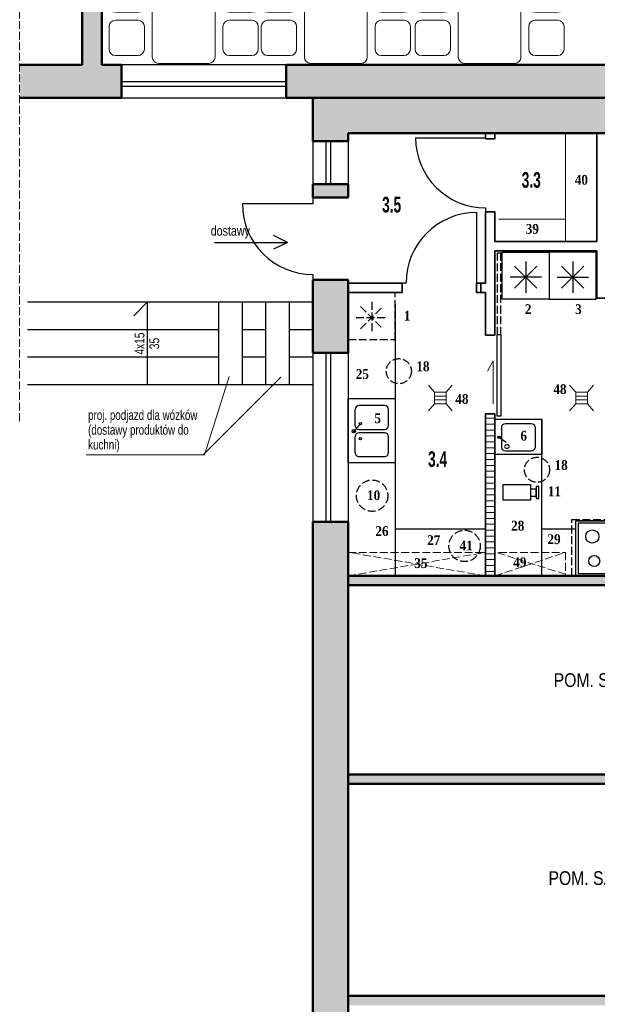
# Model space of a CAD drawing. Header units: centimetres. Extents: x -1240 to 1518, y -1846 to 998.
# Tile 3 of 8: x -1240 to -504, y -889 to 365. Entities that reach past the tile are written whole.
import ezdxf

# ---------------------------------------------------------------- set-up
doc = ezdxf.new("R2010")
doc.units = ezdxf.units.CM
doc.linetypes.add('VERDECKT2_S2', pattern=[13.5, 10, -3.5])
doc.layers.add('Standard', color=7, linetype='Continuous', lineweight=25)
doc.styles.add('ARIAL', font='ARIAL.TTF')
doc.styles.add('TIMESNEWROMAN', font='TIMES.TTF')

# ---------------------------------------------------------------- blocks, each defined once
blk = doc.blocks.new('OBIEKTY_ZLOZONE_6')
at = {"layer": 'Standard', "color": 7, "linetype": 'ByBlock', "lineweight": 25}
for p, q in [((-898.5, 81.6), (-916.5, 90.5)), ((-991.5, 81.6), (-898.5, 81.6)), ((-898.5, 81.6), (-916.5, 72.8))]:
    blk.add_line(p, q, dxfattribs=at)
blk = doc.blocks.new('OBIEKTY_ZLOZONE_26')
at = {"layer": 'Standard', "color": 7, "linetype": 'ByBlock', "lineweight": 25}
for p, q in [((-821.1, -199.3), (-821.1, -117.3)), ((-821.1, -117.3), (-761.1, -117.3)), ((-761.1, -117.3), (-761.1, -199.3)), ((-812.3, -151.6), (-812.3, -131.3)), ((-774.6, -126.3), (-807.3, -126.3)), ((-769.6, -151.6), (-769.6, -131.3)), ((-816.1, -160.9), (-805.4, -150.2)), ((-807.3, -156.6), (-774.6, -156.6)), ((-774.6, -161), (-807.3, -161)), ((-812.3, -186.2), (-812.3, -166)), ((-769.6, -186.2), (-769.6, -166)), ((-761.1, -199.3), (-821.1, -199.3)), ((-807.3, -191.2), (-774.6, -191.2))]:
    blk.add_line(p, q, dxfattribs=at)
for centre, radius, start, end in [((-807.3, -131.3), 5, 90, 180), ((-774.6, -131.3), 5, 0.0001, 90), ((-805.5, -149.2), 1.47, 90.00001730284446, 90), ((-814, -158.8), 2.07, 90.00001730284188, 90), ((-807.3, -151.6), 5, 180.0001, 270.0001), ((-807.3, -166), 5, 90, 180), ((-774.6, -151.6), 5, 270.0001, 0.0001), ((-774.6, -166), 5, 0.0001, 90), ((-805.5, -168.4), 1.47, 90.00001730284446, 90), ((-807.3, -186.2), 5, 180.0001, 270.0001), ((-774.6, -186.2), 5, 270.0001, 0.0001)]:
    blk.add_arc(centre, radius, start, end, dxfattribs=at)
blk = doc.blocks.new('OBIEKTY_ZLOZONE_27')
at = {"layer": 'Standard', "color": 7, "linetype": 'ByBlock', "lineweight": 25}
for p, q in [((-657.4, 119.7), (-657.4, 29.7)), ((-747.4, 29.7), (-752.4, 29.7)), ((-652.4, 29.7), (-657.4, 29.7))]:
    blk.add_line(p, q, dxfattribs=at)
blk.add_arc((-657.4, 29.7), 90, 90, 180, dxfattribs=at)
blk = doc.blocks.new('OBIEKTY_ZLOZONE_33')
at = {"layer": 'Standard', "color": 7, "linetype": 'VERDECKT2_S2', "lineweight": 25}
for p, q in [((-761.1, 17.7), (-821.1, 17.7)), ((-821.1, 17.7), (-821.1, -42.3)), ((-761.1, -42.3), (-761.1, 17.7)), ((-791.1, 5.7), (-791.1, -34.3)), ((-805.3, -0.2), (-777, -28.5)), ((-805.3, -28.5), (-777, -0.2)), ((-811.1, -14.3), (-771.1, -14.3)), ((-821.1, -42.3), (-761.1, -42.3))]:
    blk.add_line(p, q, dxfattribs=at)
blk = doc.blocks.new('OBIEKTY_ZLOZONE_37')
at = {"layer": 'Standard', "color": 7, "linetype": 'ByBlock', "lineweight": 25}
for p, q in [((-624.8, 9.3), (-624.8, 69.3)), ((-624.8, 69.3), (-564.8, 69.3)), ((-564.8, 69.3), (-564.8, 9.3)), ((-580.7, 51.4), (-609, 23.1)), ((-580.7, 23.1), (-609, 51.4)), ((-594.8, 57.3), (-594.8, 17.3)), ((-574.8, 37.3), (-614.8, 37.3)), ((-564.8, 9.3), (-624.8, 9.3))]:
    blk.add_line(p, q, dxfattribs=at)
blk = doc.blocks.new('OBIEKTY_ZLOZONE_38')
at = {"layer": 'Standard', "color": 7, "linetype": 'ByBlock', "lineweight": 25}
for p, q in [((-504.8, 69.3), (-564.8, 69.3)), ((-564.8, 69.3), (-564.8, 9.3)), ((-504.8, 9.3), (-504.8, 69.3)), ((-549, 51.4), (-520.7, 23.1)), ((-549, 23.1), (-520.7, 51.4)), ((-534.8, 57.3), (-534.8, 17.3)), ((-554.8, 37.3), (-514.8, 37.3)), ((-564.8, 9.3), (-504.8, 9.3))]:
    blk.add_line(p, q, dxfattribs=at)
blk = doc.blocks.new('OBIEKTY_ZLOZONE_42')
at = {"layer": 'Standard', "color": 7, "linetype": 'ByBlock', "lineweight": 13}
for p, q in [((-998.9, 539.7), (-1062.9, 539.7)), ((-1117.9, 529.7), (-1088.9, 529.7)), ((-1070.9, 531.7), (-1070.9, 317.7)), ((-990.9, 317.7), (-990.9, 531.7)), ((-943.9, 529.7), (-972.9, 529.7)), ((-1125.9, 492.7), (-1125.9, 521.7)), ((-1080.9, 521.7), (-1080.9, 492.7)), ((-980.9, 521.7), (-980.9, 492.7)), ((-935.9, 492.7), (-935.9, 521.7)), ((-1088.9, 484.7), (-1117.9, 484.7)), ((-972.9, 484.7), (-943.9, 484.7)), ((-1125.9, 437.7), (-1125.9, 466.7)), ((-1117.9, 474.7), (-1088.9, 474.7)), ((-1080.9, 466.7), (-1080.9, 437.7)), ((-980.9, 466.7), (-980.9, 437.7)), ((-943.9, 474.7), (-972.9, 474.7)), ((-935.9, 437.7), (-935.9, 466.7)), ((-1088.9, 429.7), (-1117.9, 429.7)), ((-972.9, 429.7), (-943.9, 429.7)), ((-1117.9, 419.7), (-1088.9, 419.7)), ((-943.9, 419.7), (-972.9, 419.7)), ((-1125.9, 382.7), (-1125.9, 411.7)), ((-1080.9, 411.7), (-1080.9, 382.7)), ((-980.9, 411.7), (-980.9, 382.7)), ((-935.9, 382.7), (-935.9, 411.7)), ((-1088.9, 374.7), (-1117.9, 374.7)), ((-1117.9, 364.7), (-1088.9, 364.7)), ((-972.9, 374.7), (-943.9, 374.7)), ((-943.9, 364.7), (-972.9, 364.7)), ((-1125.9, 327.7), (-1125.9, 356.7)), ((-1080.9, 356.7), (-1080.9, 327.7)), ((-980.9, 356.7), (-980.9, 327.7)), ((-935.9, 327.7), (-935.9, 356.7)), ((-1088.9, 319.7), (-1117.9, 319.7)), ((-972.9, 319.7), (-943.9, 319.7)), ((-1062.9, 309.7), (-998.9, 309.7))]:
    blk.add_line(p, q, dxfattribs=at)
for centre, start, end in [((-1062.9, 531.7), 90, 180), ((-998.9, 531.7), 0, 90), ((-1117.9, 521.7), 90, 180), ((-1088.9, 521.7), 0, 90), ((-972.9, 521.7), 90, 180), ((-943.9, 521.7), 0, 90), ((-1117.9, 492.7), 180, 270), ((-1088.9, 492.7), 270, 0), ((-972.9, 492.7), 180, 270), ((-943.9, 492.7), 270, 0), ((-1117.9, 466.7), 90, 180), ((-1088.9, 466.7), 0, 90), ((-972.9, 466.7), 90, 180), ((-943.9, 466.7), 0, 90), ((-1117.9, 437.7), 180, 270), ((-1088.9, 437.7), 270, 0), ((-972.9, 437.7), 180, 270), ((-943.9, 437.7), 270, 0), ((-1117.9, 411.7), 90, 180), ((-1088.9, 411.7), 0, 90), ((-972.9, 411.7), 90, 180), ((-943.9, 411.7), 0, 90), ((-1117.9, 382.7), 180, 270), ((-1088.9, 382.7), 270, 0), ((-972.9, 382.7), 180, 270), ((-943.9, 382.7), 270, 0), ((-1117.9, 356.7), 90, 180), ((-1088.9, 356.7), 0, 90), ((-972.9, 356.7), 90, 180), ((-943.9, 356.7), 0, 90), ((-1117.9, 327.7), 180, 270), ((-1088.9, 327.7), 270, 0), ((-972.9, 327.7), 180, 270), ((-943.9, 327.7), 270, 0), ((-1062.9, 317.7), 180, 270), ((-998.9, 317.7), 270, 0)]:
    blk.add_arc(centre, 8, start, end, dxfattribs=at)
blk = doc.blocks.new('OBIEKTY_ZLOZONE_43')
at = {"layer": 'Standard', "color": 7, "linetype": 'ByBlock', "lineweight": 13}
for p, q in [((-804.9, 539.7), (-868.9, 539.7)), ((-923.9, 529.7), (-894.9, 529.7)), ((-876.9, 531.7), (-876.9, 317.7)), ((-796.9, 317.7), (-796.9, 531.7)), ((-749.9, 529.7), (-778.9, 529.7)), ((-931.9, 492.7), (-931.9, 521.7)), ((-886.9, 521.7), (-886.9, 492.7)), ((-786.9, 521.7), (-786.9, 492.7)), ((-741.9, 492.7), (-741.9, 521.7)), ((-894.9, 484.7), (-923.9, 484.7)), ((-778.9, 484.7), (-749.9, 484.7)), ((-931.9, 437.7), (-931.9, 466.7)), ((-923.9, 474.7), (-894.9, 474.7)), ((-886.9, 466.7), (-886.9, 437.7)), ((-786.9, 466.7), (-786.9, 437.7)), ((-749.9, 474.7), (-778.9, 474.7)), ((-741.9, 437.7), (-741.9, 466.7)), ((-894.9, 429.7), (-923.9, 429.7)), ((-778.9, 429.7), (-749.9, 429.7)), ((-923.9, 419.7), (-894.9, 419.7)), ((-749.9, 419.7), (-778.9, 419.7)), ((-931.9, 382.7), (-931.9, 411.7)), ((-886.9, 411.7), (-886.9, 382.7)), ((-786.9, 411.7), (-786.9, 382.7)), ((-741.9, 382.7), (-741.9, 411.7)), ((-894.9, 374.7), (-923.9, 374.7)), ((-923.9, 364.7), (-894.9, 364.7)), ((-778.9, 374.7), (-749.9, 374.7)), ((-749.9, 364.7), (-778.9, 364.7)), ((-931.9, 327.7), (-931.9, 356.7)), ((-886.9, 356.7), (-886.9, 327.7)), ((-786.9, 356.7), (-786.9, 327.7)), ((-741.9, 327.7), (-741.9, 356.7)), ((-894.9, 319.7), (-923.9, 319.7)), ((-778.9, 319.7), (-749.9, 319.7)), ((-868.9, 309.7), (-804.9, 309.7))]:
    blk.add_line(p, q, dxfattribs=at)
for centre, start, end in [((-868.9, 531.7), 90, 180), ((-804.9, 531.7), 0, 90), ((-923.9, 521.7), 90, 180), ((-894.9, 521.7), 0, 90), ((-778.9, 521.7), 90, 180), ((-749.9, 521.7), 0, 90), ((-923.9, 492.7), 180, 270), ((-894.9, 492.7), 270, 0), ((-778.9, 492.7), 180, 270), ((-749.9, 492.7), 270, 0), ((-923.9, 466.7), 90, 180), ((-894.9, 466.7), 0, 90), ((-778.9, 466.7), 90, 180), ((-749.9, 466.7), 0, 90), ((-923.9, 437.7), 180, 270), ((-894.9, 437.7), 270, 0), ((-778.9, 437.7), 180, 270), ((-749.9, 437.7), 270, 0), ((-923.9, 411.7), 90, 180), ((-894.9, 411.7), 0, 90), ((-778.9, 411.7), 90, 180), ((-749.9, 411.7), 0, 90), ((-923.9, 382.7), 180, 270), ((-894.9, 382.7), 270, 0), ((-778.9, 382.7), 180, 270), ((-749.9, 382.7), 270, 0), ((-923.9, 356.7), 90, 180), ((-894.9, 356.7), 0, 90), ((-778.9, 356.7), 90, 180), ((-749.9, 356.7), 0, 90), ((-923.9, 327.7), 180, 270), ((-894.9, 327.7), 270, 0), ((-778.9, 327.7), 180, 270), ((-749.9, 327.7), 270, 0), ((-868.9, 317.7), 180, 270), ((-804.9, 317.7), 270, 0)]:
    blk.add_arc(centre, 8, start, end, dxfattribs=at)
blk = doc.blocks.new('OBIEKTY_ZLOZONE_44')
at = {"layer": 'Standard', "color": 7, "linetype": 'ByBlock', "lineweight": 13}
for p, q in [((-608.9, 539.7), (-672.9, 539.7)), ((-727.9, 529.7), (-698.9, 529.7)), ((-680.9, 531.7), (-680.9, 317.7)), ((-600.9, 317.7), (-600.9, 531.7)), ((-553.9, 529.7), (-582.9, 529.7)), ((-735.9, 492.7), (-735.9, 521.7)), ((-690.9, 521.7), (-690.9, 492.7)), ((-590.9, 521.7), (-590.9, 492.7)), ((-545.9, 492.7), (-545.9, 521.7)), ((-698.9, 484.7), (-727.9, 484.7)), ((-582.9, 484.7), (-553.9, 484.7)), ((-735.9, 437.7), (-735.9, 466.7)), ((-727.9, 474.7), (-698.9, 474.7)), ((-690.9, 466.7), (-690.9, 437.7)), ((-590.9, 466.7), (-590.9, 437.7)), ((-553.9, 474.7), (-582.9, 474.7)), ((-545.9, 437.7), (-545.9, 466.7)), ((-698.9, 429.7), (-727.9, 429.7)), ((-582.9, 429.7), (-553.9, 429.7)), ((-727.9, 419.7), (-698.9, 419.7)), ((-553.9, 419.7), (-582.9, 419.7)), ((-735.9, 382.7), (-735.9, 411.7)), ((-690.9, 411.7), (-690.9, 382.7)), ((-590.9, 411.7), (-590.9, 382.7)), ((-545.9, 382.7), (-545.9, 411.7)), ((-698.9, 374.7), (-727.9, 374.7)), ((-727.9, 364.7), (-698.9, 364.7)), ((-582.9, 374.7), (-553.9, 374.7)), ((-553.9, 364.7), (-582.9, 364.7)), ((-735.9, 327.7), (-735.9, 356.7)), ((-690.9, 356.7), (-690.9, 327.7)), ((-590.9, 356.7), (-590.9, 327.7)), ((-545.9, 327.7), (-545.9, 356.7)), ((-698.9, 319.7), (-727.9, 319.7)), ((-582.9, 319.7), (-553.9, 319.7)), ((-672.9, 309.7), (-608.9, 309.7))]:
    blk.add_line(p, q, dxfattribs=at)
for centre, start, end in [((-672.9, 531.7), 90, 180), ((-608.9, 531.7), 0, 90), ((-727.9, 521.7), 90, 180), ((-698.9, 521.7), 0, 90), ((-582.9, 521.7), 90, 180), ((-553.9, 521.7), 0, 90), ((-727.9, 492.7), 180, 270), ((-698.9, 492.7), 270, 0), ((-582.9, 492.7), 180, 270), ((-553.9, 492.7), 270, 0), ((-727.9, 466.7), 90, 180), ((-698.9, 466.7), 0, 90), ((-582.9, 466.7), 90, 180), ((-553.9, 466.7), 0, 90), ((-727.9, 437.7), 180, 270), ((-698.9, 437.7), 270, 0), ((-582.9, 437.7), 180, 270), ((-553.9, 437.7), 270, 0), ((-727.9, 411.7), 90, 180), ((-698.9, 411.7), 0, 90), ((-582.9, 411.7), 90, 180), ((-553.9, 411.7), 0, 90), ((-727.9, 382.7), 180, 270), ((-698.9, 382.7), 270, 0), ((-582.9, 382.7), 180, 270), ((-553.9, 382.7), 270, 0), ((-727.9, 356.7), 90, 180), ((-698.9, 356.7), 0, 90), ((-582.9, 356.7), 90, 180), ((-553.9, 356.7), 0, 90), ((-727.9, 327.7), 180, 270), ((-698.9, 327.7), 270, 0), ((-582.9, 327.7), 180, 270), ((-553.9, 327.7), 270, 0), ((-672.9, 317.7), 180, 270), ((-608.9, 317.7), 270, 0)]:
    blk.add_arc(centre, 8, start, end, dxfattribs=at)
blk = doc.blocks.new('OBIEKTY_ZLOZONE_50')
at = {"layer": 'Standard', "color": 7, "linetype": 'ByBlock', "lineweight": 25}
for p, q in [((-634.1, -188.7), (-634.1, -143.7)), ((-634.1, -143.7), (-574.1, -143.7)), ((-587.9, -149.5), (-620.7, -149.5)), ((-574.1, -143.7), (-574.1, -188.7)), ((-625.7, -153.2), (-625.7, -180.2)), ((-582.9, -153.2), (-582.9, -180.2)), ((-630.6, -165.1), (-619.9, -172.9)), ((-620.7, -183.8), (-587.9, -183.8)), ((-574.1, -188.7), (-634.1, -188.7))]:
    blk.add_line(p, q, dxfattribs=at)
for centre, major_axis, start_param, end_param in [((-620.7, -153.2), (5, 0), 1.570796, 3.141593), ((-587.9, -153.2), (5, 0), 0, 1.570796), ((-628.5, -166.6), (2.07, 0), 1.570796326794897, 7.853981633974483), ((-620.7, -180.2), (5, 0), 3.141593, 4.712389), ((-618.7, -178.5), (3.01, 0), 4.712389, 10.995574), ((-587.9, -180.2), (5, 0), 4.712389, 6.283185)]:
    blk.add_ellipse(centre, major_axis=major_axis, ratio=0.725806, start_param=start_param, end_param=end_param, dxfattribs=at)
blk = doc.blocks.new('OBIEKTY_ZLOZONE_57')
at = {"layer": 'Standard', "color": 7, "linetype": 'ByBlock', "lineweight": 25}
for p, q in [((-866.1, 138.7), (-866.1, 130.7)), ((-866.1, 130.7), (-956.1, 130.7)), ((-866.1, 40.7), (-866.1, 33.7))]:
    blk.add_line(p, q, dxfattribs=at)
blk.add_arc((-866.1, 130.7), 90, 180, 270, dxfattribs=at)
blk = doc.blocks.new('OBIEKTY_ZLOZONE_58')
at = {"layer": 'Standard', "color": 7, "linetype": 'ByBlock', "lineweight": 25}
for p, q in [((-735.2, 214.7), (-646.1, 214.7)), ((-646.1, 219.7), (-646.1, 214.7)), ((-646.1, 125.6), (-646.1, 120.7))]:
    blk.add_line(p, q, dxfattribs=at)
blk.add_arc((-646.1, 214.7), 89.1, 180, 270, dxfattribs=at)
blk = doc.blocks.new('OBIEKTY_ZLOZONE_61')
at = {"layer": 'Standard', "color": 7, "linetype": 'ByBlock', "lineweight": 18}
for p, q in [((-711.1, -109.2), (-718.8, -100.5)), ((-696.1, -109.2), (-711.1, -109.2)), ((-711.1, -109.2), (-711.1, -124.2)), ((-696.1, -109.2), (-688.4, -100.5)), ((-696.1, -124.2), (-696.1, -109.2)), ((-711.1, -124.2), (-718.8, -132.8)), ((-696.1, -114.2), (-711.1, -114.2)), ((-696.1, -119.2), (-711.1, -119.2)), ((-711.1, -124.2), (-696.1, -124.2)), ((-696.1, -124.2), (-688.4, -132.8))]:
    blk.add_line(p, q, dxfattribs=at)
blk = doc.blocks.new('OBIEKTY_ZLOZONE_62')
at = {"layer": 'Standard', "color": 7, "linetype": 'ByBlock', "lineweight": 18}
for p, q in [((-531.1, -109.2), (-538.8, -100.5)), ((-516.1, -109.2), (-531.1, -109.2)), ((-531.1, -109.2), (-531.1, -124.2)), ((-516.1, -109.2), (-508.4, -100.5)), ((-516.1, -124.2), (-516.1, -109.2)), ((-531.1, -124.2), (-538.8, -132.8)), ((-516.1, -114.2), (-531.1, -114.2)), ((-516.1, -119.2), (-531.1, -119.2)), ((-531.1, -124.2), (-516.1, -124.2)), ((-516.1, -124.2), (-508.4, -132.8))]:
    blk.add_line(p, q, dxfattribs=at)
blk = doc.blocks.new('OBIEKTY_ZLOZONE_75')
at = {"layer": 'Standard', "color": 7, "linetype": 'ByBlock', "lineweight": 25}
for p, q in [((-623.7, -247), (-623.7, -227)), ((-623.7, -227), (-588.7, -227)), ((-588.7, -227), (-588.7, -247)), ((-588.7, -232.8), (-588.7, -241.9)), ((-581.4, -232.8), (-588.7, -232.8)), ((-581.7, -229.4), (-581.7, -244.5)), ((-578, -229.4), (-581.7, -229.4)), ((-581.4, -241.9), (-581.4, -232.8)), ((-578, -244.5), (-578, -229.4)), ((-588.7, -247), (-623.7, -247)), ((-588.7, -241.9), (-581.4, -241.9)), ((-581.7, -244.5), (-578, -244.5))]:
    blk.add_line(p, q, dxfattribs=at)
blk = doc.blocks.new('OBIEKTY_ZLOZONE_77')
at = {"layer": 'Standard', "color": 7, "linetype": 'ByBlock', "lineweight": 25}
for p, q in [((-451.1, -273.3), (-531.1, -273.3)), ((-531.1, -343.3), (-531.1, -273.3)), ((-531.1, -273.3), (-451.1, -273.3)), ((-451.1, -273.3), (-451.1, -343.3)), ((-528.1, -276.3), (-528.1, -340.3)), ((-454.1, -276.3), (-528.1, -276.3)), ((-454.1, -276.3), (-454.1, -340.3)), ((-451.1, -343.3), (-531.1, -343.3)), ((-528.1, -340.3), (-454.1, -340.3))]:
    blk.add_line(p, q, dxfattribs=at)
for centre, radius in [((-509.9, -293.1), 8.48), ((-472.1, -290.8), 7.01), ((-507.5, -324.4), 7.01), ((-472.8, -322.8), 8.48)]:
    blk.add_circle(centre, radius, dxfattribs=at)

msp = doc.modelspace()

# ---------------------------------------------------------------- hatches: boundary and pattern name
at = {"layer": 'Standard', "linetype": 'ByBlock', "lineweight": 13}
h = msp.add_hatch(color=254, dxfattribs=at)
h.paths.add_polyline_path([(-120.1, 299.7), (-120.1, 259.7), (-80.1, 259.7), (-80.1, 299.7)])
h.paths.add_polyline_path([(993.9, 280.1), (955.9, 280.1), (955.9, 200.1), (993.9, 200.1)])
h.paths.add_polyline_path([(993.9, -79.9), (993.9, 0.1), (955.9, 0.1), (955.9, -79.9)])
h.paths.add_polyline_path([(558.9, -416.1), (570.9, -416.1), (570.9, -380.3), (518, -380.3), (518, -392.3), (558.9, -392.3)])
h.paths.add_polyline_path([(189.9, 555.7), (145.9, 555.7), (145.9, 517.7), (189.9, 517.7)])
h.paths.add_polyline_path([(-378.1, 492.7), (-378.1, 517.7), (-220.1, 517.7), (-220.1, 555.7), (-378.1, 555.7), (-378.1, 627.7), (-420.1, 627.7), (-420.1, 492.7)])
h.paths.add_polyline_path([(-1015.1, 919.7), (-1015.1, 881.7), (-420.1, 881.7), (-420.1, 804.7), (-378.1, 804.7), (-378.1, 998), (-420.1, 998), (-420.1, 919.7)])
h.paths.add_polyline_path([(-1110.1, 307.7), (-1135.1, 307.7), (-1135.1, 881.7), (-1115.1, 881.7), (-1115.1, 919.7), (-1160.1, 919.7), (-1160.1, 307.7), (-1240, 307.7), (-1240, 265.7), (-1110.1, 265.7)])
h.paths.add_polyline_path([(-866.1, -59.3), (-821.1, -59.3), (-821.1, 33.7), (-866.1, 33.7)])
h.paths.add_polyline_path([(-821.1, 155.7), (-866.1, 155.7), (-866.1, 138.7), (-821.1, 138.7)])
h.paths.add_polyline_path([(955.9, 480.1), (993.9, 480.1), (993.9, 555.7), (315.9, 555.7), (315.9, 517.7), (351.9, 517.7), (351.9, 317.7), (323.9, 317.7), (323.9, 259.7), (351.9, 259.7), (351.9, -497.3), (308.9, -497.3), (308.9, -509.3), (351.9, -509.3), (351.9, -524.3), (393.9, -524.3), (393.9, -392.3), (418, -392.3), (418, -380.3), (393.9, -380.3), (393.9, 517.7), (955.9, 517.7)])
h.paths.add_polyline_path([(-266.1, -134.3), (-221.1, -134.3), (-221.1, -74.3), (-266.1, -74.3), (-266.1, -90.3), (-236.7, -90.3), (-236.7, -105.3), (-266.1, -105.3)])
h.paths.add_polyline_path([(-221.1, 220.7), (-221.1, 265.7), (-266.1, 265.7), (-266.1, 220.7)])
h.paths.add_polyline_path([(208.9, -509.3), (208.9, -497.3), (-29.1, -497.3), (-29.1, -509.3)])
h.paths.add_polyline_path([(-900.1, 265.7), (-866.1, 265.7), (-866.1, 210.7), (-821.1, 210.7), (-821.1, 220.7), (-378.1, 220.7), (-378.1, 332.7), (-420.1, 332.7), (-420.1, 307.7), (-900.1, 307.7)])
h.paths.add_polyline_path([(-266.1, -330.3), (-266.1, -343.3), (-821.1, -343.3), (-821.1, -274.3), (-866.1, -274.3), (-866.1, -1810.3), (-221.1, -1810.3), (-221.1, -1554.3), (222, -1554.3), (222, -1509.3), (208.9, -1509.3), (208.9, -1309.3), (222, -1309.3), (222, -1297.3), (196.9, -1297.3), (196.9, -1509.3), (-221.1, -1509.3), (-221.1, -254.3), (-266.1, -254.3), (-266.1, -315.3), (-236.7, -315.3), (-236.7, -330.3)])
h.paths.add_polyline_path([(-266.1, -355.3), (-266.1, -596.3), (-821.1, -596.3), (-821.1, -355.3)], flags=16)
h.paths.add_polyline_path([(-821.1, -890.3), (-266.1, -890.3), (-266.1, -1765.3), (-821.1, -1765.3)], flags=16)
h.paths.add_polyline_path([(-821.1, -878.3), (-821.1, -608.3), (-266.1, -608.3), (-266.1, -878.3)], flags=16)
h = msp.add_hatch(dxfattribs=at)
h.set_pattern_fill('KRESKOWANI_1', scale=5, angle=90, style=0, pattern_type=2)
h.set_pattern_definition([(180, (0, 0), (-2e-15, -15), []), (180, (3e-16, -7.5), (-2e-15, -15), [])])
h.paths.add_polyline_path([(-646.1, -136.7), (-646.1, -343.3), (-634.1, -343.3), (-634.1, -136.7)], flags=0)

# ---------------------------------------------------------------- linework, layer by layer
at = {"layer": 'Standard', "color": 7, "linetype": 'VERDECKT2_S2', "lineweight": 13}
msp.add_line((-1240, 998), (-1240, -149.3), dxfattribs=at)
at = {"layer": 'Standard', "color": 7, "linetype": 'ByBlock', "lineweight": 50}
for p, q in [((-1160.1, 919.7), (-1160.1, 307.7)), ((-1135.1, 881.7), (-1135.1, 307.7)), ((-1240, 307.7), (-1160.1, 307.7)), ((-1135.1, 307.7), (-1110.1, 307.7)), ((-1110.1, 265.7), (-1110.1, 307.7)), ((-900.1, 265.7), (-900.1, 307.7)), ((-900.1, 307.7), (-420.1, 307.7)), ((-1240, 265.7), (-1110.1, 265.7)), ((-900.1, 265.7), (-378.1, 265.7)), ((-866.1, 210.7), (-866.1, 265.7)), ((-821.1, 210.7), (-821.1, 220.7)), ((-821.1, 220.7), (-669.1, 220.7)), ((-669.1, 220.7), (-266.1, 220.7)), ((-866.1, 210.7), (-821.1, 210.7)), ((-866.1, 155.7), (-821.1, 155.7)), ((-866.1, 138.7), (-866.1, 155.7)), ((-821.1, 138.7), (-821.1, 155.7)), ((-866.1, 138.7), (-821.1, 138.7)), ((-866.1, 33.7), (-821.1, 33.7)), ((-866.1, -59.3), (-866.1, 33.7)), ((-821.1, -59.3), (-821.1, 33.7)), ((-866.1, -59.3), (-821.1, -59.3)), ((-866.1, -274.3), (-821.1, -274.3)), ((-866.1, -1810.3), (-866.1, -274.3)), ((-821.1, -1765.3), (-821.1, -274.3)), ((-821.1, -343.3), (-266.1, -343.3)), ((-821.1, -355.3), (-266.1, -355.3)), ((-821.1, -596.3), (-266.1, -596.3)), ((-821.1, -608.3), (-266.1, -608.3)), ((-821.1, -878.3), (-266.1, -878.3))]:
    msp.add_line(p, q, dxfattribs=at)
at = {"layer": 'Standard', "color": 7, "linetype": 'ByBlock', "lineweight": 25}
for p, q in [((-900.1, 307.7), (-1110.1, 307.7)), ((-1110.1, 286.7), (-900.1, 286.7)), ((-1110.1, 280.7), (-900.1, 280.7)), ((-1110.1, 265.7), (-900.1, 265.7)), ((-866.1, 210.7), (-866.1, 155.7)), ((-849.6, 210.7), (-849.6, 155.7)), ((-843.6, 210.7), (-843.6, 155.7)), ((-821.1, 210.7), (-821.1, 155.7)), ((-631.2, 68.4), (-626.4, 68.4)), ((-1230, 5.7), (-866.1, 5.7)), ((-1076.9, 5.7), (-1094.6, -12)), ((-1076.9, -99.3), (-1076.9, 5.7)), ((-986.1, -99.3), (-986.1, 5.7)), ((-956.1, -99.3), (-956.1, 5.7)), ((-926.1, -99.3), (-926.1, 5.7)), ((-896.1, -99.3), (-896.1, 5.7)), ((-761.1, 2.7), (-761.1, -343.3)), ((-1230, -29.3), (-986.1, -29.3)), ((-956.1, -29.3), (-926.1, -29.3)), ((-896.1, -29.3), (-866.1, -29.3)), ((-631.2, -35.8), (-626.4, -35.8)), ((-631.2, -140), (-631.2, -35.8)), ((-631.2, -35.8), (-626.4, -35.8)), ((-631.2, -140), (-631.2, -35.8)), ((-626.4, -35.8), (-626.4, -140)), ((-626.4, -35.8), (-626.4, -140)), ((-866.1, -59.3), (-866.1, -274.3)), ((-849.6, -59.3), (-849.6, -274.3)), ((-843.6, -59.3), (-843.6, -274.3)), ((-821.1, -59.3), (-821.1, -274.3)), ((-1230, -64.3), (-986.1, -64.3)), ((-956.1, -64.3), (-926.1, -64.3)), ((-896.1, -64.3), (-866.1, -64.3)), ((-1230, -99.3), (-866.1, -99.3)), ((-634.1, -143.7), (-574.1, -143.7)), ((-626.4, -140), (-631.2, -140)), ((-626.4, -140), (-631.2, -140)), ((-574.1, -343.3), (-574.1, -143.7)), ((-761.1, -283.3), (-646.1, -283.3)), ((-574.1, -283.3), (-531.1, -283.3))]:
    msp.add_line(p, q, dxfattribs=at)
at = {"layer": 'Standard', "color": 7, "linetype": 'ByBlock', "lineweight": 35}
for p, q in [((-646.1, 213.6), (-646.1, 220.7)), ((-646.1, 213.6), (-634.1, 213.6)), ((-634.1, 213.6), (-634.1, 220.7)), ((-504.1, 82.7), (-504.1, 220.7)), ((-646.1, 120.7), (-634.1, 120.7)), ((-646.1, 29.7), (-646.1, 120.7)), ((-634.1, 82.7), (-634.1, 120.7)), ((-634.1, 82.7), (-504.1, 82.7)), ((-634.1, 17.7), (-634.1, 70.7)), ((-634.1, 70.7), (-504.1, 70.7)), ((-504.1, 10.7), (-504.1, 70.7)), ((-821.1, 29.7), (-752.4, 29.7)), ((-752.4, 17.7), (-752.4, 29.7)), ((-657.4, 17.7), (-657.4, 29.7)), ((-657.4, 29.7), (-646.1, 29.7)), ((-652.1, 17.7), (-652.1, 29.7)), ((-652.1, 29.7), (-646.1, 29.7)), ((-821.1, 17.7), (-752.4, 17.7)), ((-657.4, 17.7), (-646.1, 17.7)), ((-652.1, 17.7), (-646.1, 17.7)), ((-646.1, -36.7), (-646.1, 17.7)), ((-634.1, -36.7), (-634.1, 17.7)), ((-504.1, 10.7), (-492.1, 10.7)), ((-646.1, -36.7), (-634.1, -36.7)), ((-646.1, -136.7), (-634.1, -136.7)), ((-646.1, -343.3), (-646.1, -136.7)), ((-634.1, -343.3), (-634.1, -136.7))]:
    msp.add_line(p, q, dxfattribs=at)
at = {"layer": 'Standard', "color": 7, "linetype": 'ByBlock', "lineweight": 13}
for p, q in [((-544.1, 82.7), (-544.1, 220.7)), ((-629.1, 111), (-544.1, 111)), ((-636.5, -69.2), (-643.4, -82.4)), ((-636.5, -124.2), (-636.5, -69.2)), ((-1006.2, -189.1), (-907.2, -90.1)), ((-1004.4, -189.1), (-972.9, -89.1)), ((-1155.4, -189.1), (-1004.4, -189.1))]:
    msp.add_line(p, q, dxfattribs=at)
at = {"layer": 'Standard', "color": 7, "linetype": 'VERDECKT2_S2', "lineweight": 25}
for p, q in [((-631.2, 68.4), (-631.2, -35.8)), ((-626.4, -35.8), (-626.4, 68.4)), ((-536, -343.3), (-536, -271.3)), ((-536, -271.3), (-266.1, -271.3))]:
    msp.add_line(p, q, dxfattribs=at)
at = {"layer": 'Standard', "color": 7, "linetype": 'VERDECKT2_S2', "lineweight": 18}
for p, q in [((-821.1, -313.3), (-646.1, -313.3)), ((-821.1, -343.3), (-646.1, -313.3)), ((-646.1, -343.3), (-819.5, -313.3)), ((-544.1, -341.3), (-634.1, -312.8)), ((-634.1, -343.3), (-544.1, -313.3)), ((-629.1, -313.3), (-544.1, -313.3)), ((-544.1, -313.3), (-544.1, -343.3))]:
    msp.add_line(p, q, dxfattribs=at)
at = {"layer": 'Standard', "color": 7, "linetype": 'VERDECKT2_S2', "lineweight": 25}
for centre, radius in [((-756.6, -82.5), 16), ((-580.4, -208.1), 16), ((-790.6, -241.1), 20), ((-672.8, -305.1), 20)]:
    msp.add_circle(centre, radius, dxfattribs=at)

# ---------------------------------------------------------------- block references
at = {"layer": 'Standard', "color": 7, "linetype": 'ByBlock', "lineweight": 13}
for name in ['OBIEKTY_ZLOZONE_42', 'OBIEKTY_ZLOZONE_43', 'OBIEKTY_ZLOZONE_44']:
    msp.add_blockref(name, (0, 0), dxfattribs=at)
at = {"layer": 'Standard', "color": 7, "linetype": 'ByBlock', "lineweight": 25}
for name in ['OBIEKTY_ZLOZONE_58', 'OBIEKTY_ZLOZONE_57', 'OBIEKTY_ZLOZONE_27', 'OBIEKTY_ZLOZONE_6', 'OBIEKTY_ZLOZONE_37', 'OBIEKTY_ZLOZONE_38', 'OBIEKTY_ZLOZONE_26', 'OBIEKTY_ZLOZONE_50', 'OBIEKTY_ZLOZONE_75', 'OBIEKTY_ZLOZONE_77']:
    msp.add_blockref(name, (0, 0), dxfattribs=at)
at = {"layer": 'Standard', "color": 7, "linetype": 'VERDECKT2_S2', "lineweight": 25}
msp.add_blockref('OBIEKTY_ZLOZONE_33', (0, 0), dxfattribs=at)
at = {"layer": 'Standard', "color": 7, "linetype": 'ByBlock', "lineweight": 18}
for name in ['OBIEKTY_ZLOZONE_61', 'OBIEKTY_ZLOZONE_62']:
    msp.add_blockref(name, (0, 0), dxfattribs=at)

# ---------------------------------------------------------------- texts
at = {"layer": 'Standard', "color": 7, "linetype": 'ByBlock', "lineweight": 25, "char_height": 20, "attachment_point": 5, "style": 'ARIAL'}
for s, insert, width in [('{\\fArial|i0|b1;\\H20.000000;\\W0.625000;\\C7;3.3}\\P', (-587.8, 161), 73.58), ('{\\fArial|i0|b1;\\H20.000000;\\W0.625000;\\C7;3.5}\\P', (-765.8, 129.5), 73.519), ('{\\fArial|i0|b1;\\H20.000000;\\W0.625000;\\C7;3.4}\\P', (-707.2, -194.6), 73.615)]:
    msp.add_mtext(s, dxfattribs=dict(at, insert=insert, width=width))
at = {"layer": 'Standard', "color": 1, "linetype": 'ByBlock', "lineweight": 25, "char_height": 12.5, "attachment_point": 3, "style": 'TIMESNEWROMAN'}
for s, insert, width in [('{\\fTimes New Roman|i0|b1;\\H12.500000;\\W0.888889;\\C1;40}\\P', (-515.5, 167.6), 27.638), ('{\\fTimes New Roman|i0|b1;\\H12.500000;\\W0.888889;\\C1;39}\\P', (-578, 105.1), 27.891), ('{\\fTimes New Roman|i0|b1;\\H12.500000;\\W0.888889;\\C1;2}\\P', (-587.5, 2.8), 21.359), ('{\\fTimes New Roman|i0|b1;\\H12.500000;\\W0.888889;\\C1;3}\\P', (-523.5, 2.8), 22.87), ('{\\fTimes New Roman|i0|b1;\\H12.500000;\\W0.888889;\\C1;1}\\P', (-741.7, -5.5), 27.654), ('{\\fTimes New Roman|i0|b1;\\H12.500000;\\W0.888889;\\C1;18}\\P', (-717.5, -70.1), 28.717), ('{\\fTimes New Roman|i0|b1;\\H12.500000;\\W0.888889;\\C1;25}\\P', (-794.7, -79.9), 27.924), ('{\\fTimes New Roman|i0|b1;\\H12.500000;\\W0.888889;\\C1;48}\\P', (-542.8, -99.1), 27.803), ('{\\fTimes New Roman|i0|b1;\\H12.500000;\\W0.888889;\\C1;48}\\P', (-667.8, -111.6), 27.803), ('{\\fTimes New Roman|i0|b1;\\H12.500000;\\W0.888889;\\C1;5}\\P', (-779.3, -136.2), 22.585), ('{\\fTimes New Roman|i0|b1;\\H12.500000;\\W0.888889;\\C1;6}\\P', (-593.2, -158.5), 21.766), ('{\\fTimes New Roman|i0|b1;\\H12.500000;\\W0.888889;\\C1;18}\\P', (-541.3, -195.8), 28.717), ('{\\fTimes New Roman|i0|b1;\\H12.500000;\\W0.888889;\\C1;10}\\P', (-780.3, -234.3), 28.51), ('{\\fTimes New Roman|i0|b1;\\H12.500000;\\W0.888889;\\C1;11}\\P', (-549.9, -229.3), 29.431), ('{\\fTimes New Roman|i0|b1;\\H12.500000;\\W0.888889;\\C1;28}\\P', (-596.6, -273), 27.852), ('{\\fTimes New Roman|i0|b1;\\H12.500000;\\W0.888889;\\C1;26}\\P', (-769.7, -279.9), 27.706), ('{\\fTimes New Roman|i0|b1;\\H12.500000;\\W0.888889;\\C1;27}\\P', (-703.7, -291.5), 27.76), ('{\\fTimes New Roman|i0|b1;\\H12.500000;\\W0.888889;\\C1;41}\\P', (-662.4, -298.4), 28.363), ('{\\fTimes New Roman|i0|b1;\\H12.500000;\\W0.888889;\\C1;29}\\P', (-550.3, -290.3), 27.738), ('{\\fTimes New Roman|i0|b1;\\H12.500000;\\W0.888889;\\C1;35}\\P', (-720.1, -320.8), 28.085), ('{\\fTimes New Roman|i0|b1;\\H12.500000;\\W0.888889;\\C1;49}\\P', (-593.9, -319.6), 27.691)]:
    msp.add_mtext(s, dxfattribs=dict(at, insert=insert, width=width))
at = {"layer": 'Standard', "color": 7, "linetype": 'ByBlock', "lineweight": 50, "attachment_point": 4, "style": 'ARIAL'}
for s, insert, char_height, width in [('\\W0.78;dostawy', (-996.4, 94.5), 12.5, 54.411), ('\\W0.82;POM.\\~SZKOLNE', (-559.2, -476.2), 17.5, 153.899), ('\\W0.82;POM.\\~SZKOLNE', (-565.8, -728.4), 17.5, 153.899)]:
    msp.add_mtext(s, dxfattribs=dict(at, insert=insert, char_height=char_height, width=width))
at = {"layer": 'Standard', "color": 7, "linetype": 'ByBlock', "lineweight": 25, "insert": (-1093.4, -47.3), "char_height": 12.5, "width": 33.024, "attachment_point": 2, "rotation": 90, "line_spacing_factor": 0.903614, "style": 'ARIAL'}
msp.add_mtext('{\\fArial|i0|b0;\\H12.500000;\\W0.740741;\\C7;4x15}\\P{\\fArial|i0|b0;\\H12.500000;\\W0.740741;\\C7;35}\\P', dxfattribs=at)
at = {"layer": 'Standard', "color": 7, "linetype": 'ByBlock', "lineweight": 18, "insert": (-1152.7, -132.1), "char_height": 12.5, "width": 144.703, "attachment_point": 1, "line_spacing_factor": 0.903614, "style": 'ARIAL'}
msp.add_mtext('{\\fArial|i0|b0;\\H12.500000;\\W0.714286;\\C7;proj. podjazd dla wózków}\\P{\\fArial|i0|b0;\\H12.500000;\\W0.714286;\\C7;(dostawy produktów do}\\P{\\fArial|i0|b0;\\H12.500000;\\W0.714286;\\C7;kuchni)}\\P', dxfattribs=at)

doc.saveas('drawing.dxf')
